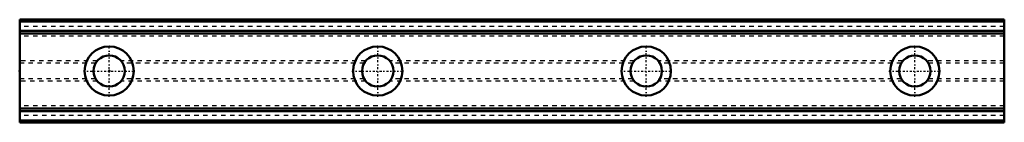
# Model space of a CAD drawing. Header units: millimetres. Extents: x -20 to 200, y -12 to 12.
import ezdxf

# ---------------------------------------------------------------- set-up
doc = ezdxf.new("R2010")
doc.units = ezdxf.units.MM
doc.linetypes.add('Center', pattern=[1.5, 0.45, -0.5, 0.05, -0.5])
doc.linetypes.add('Dashed', pattern=[2, 1, -1])
for name, color, linetype, lineweight in [('2d ConnectionPoints', 7, 'Continuous', 50), ('AM_0', 7, 'Continuous', 50), ('AM_7', 7, 'Center', 25), ('AM_9', 6, 'Dashed', 25)]:
    doc.layers.add(name, color=color, linetype=linetype, lineweight=lineweight)

msp = doc.modelspace()

# ---------------------------------------------------------------- linework, layer by layer
at = {"layer": '2d ConnectionPoints'}
for p in [(-20, 0), (0, 0), (0, 0)]:
    msp.add_point(p, dxfattribs=at)
at = {"layer": 'AM_0'}
for p, q in [((200, 11.5), (-20, 11.5)), ((-20, 11.5), (-20, -11.5)), ((200, 11.08), (-20, 11.08)), ((200, 11.5), (200, -11.5)), ((200, 9.03), (-20, 9.03)), ((200, 8.41), (-20, 8.41)), ((200, -8.41), (-20, -8.41)), ((200, -9.03), (-20, -9.03)), ((200, -11.08), (-20, -11.08)), ((200, -11.5), (-20, -11.5))]:
    msp.add_line(p, q, dxfattribs=at)
for centre, radius in [((0, 0), 5.5), ((60, 0), 5.5), ((120, 0), 5.5), ((180, 0), 5.5), ((0, 0), 3.5), ((60, 0), 3.5), ((120, 0), 3.5), ((180, 0), 3.5)]:
    msp.add_circle(centre, radius, dxfattribs=at)
at = {"layer": 'AM_7'}
for p, q in [((0, -5.78), (0, 5.78)), ((60, -5.78), (60, 5.78)), ((120, -5.78), (120, 5.78)), ((180, -5.78), (180, 5.78)), ((-5.78, 0), (5.78, 0)), ((54.23, 0), (65.78, 0)), ((114.22, 0), (125.78, 0)), ((174.22, 0), (185.78, 0))]:
    msp.add_line(p, q, dxfattribs=at)
at = {"layer": 'AM_9'}
for p, q in [((200, 11.09), (-20, 11.09)), ((200, 10), (-20, 10)), ((200, 9.03), (-20, 9.03)), ((200, 7.8), (-20, 7.8)), ((-2.68, 2.25), (-20, 2.25)), ((57.32, 2.25), (2.68, 2.25)), ((117.32, 2.25), (62.68, 2.25)), ((177.32, 2.25), (122.68, 2.25)), ((200, 2.25), (182.68, 2.25)), ((-3.03, 1.75), (-20, 1.75)), ((56.97, 1.75), (3.03, 1.75)), ((116.97, 1.75), (63.03, 1.75)), ((176.97, 1.75), (123.03, 1.75)), ((200, 1.75), (183.03, 1.75)), ((-3.03, -1.75), (-20, -1.75)), ((56.97, -1.75), (3.03, -1.75)), ((116.97, -1.75), (63.03, -1.75)), ((176.97, -1.75), (123.03, -1.75)), ((200, -1.75), (183.03, -1.75)), ((-2.68, -2.25), (-20, -2.25)), ((57.32, -2.25), (2.68, -2.25)), ((117.32, -2.25), (62.68, -2.25)), ((177.32, -2.25), (122.68, -2.25)), ((200, -2.25), (182.68, -2.25)), ((200, -7.8), (-20, -7.8)), ((200, -9.03), (-20, -9.03)), ((200, -10), (-20, -10)), ((200, -11.09), (-20, -11.09))]:
    msp.add_line(p, q, dxfattribs=at)

doc.saveas('drawing.dxf')
